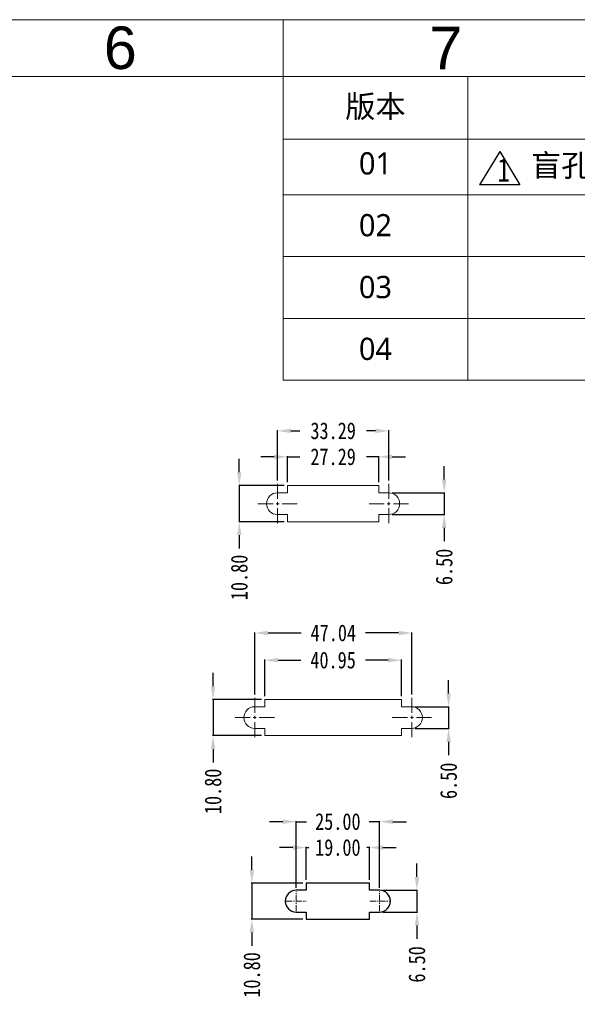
# Model space of a CAD drawing. Header units: inches. Extents: x 5771 to 6779, y 390 to 1103.
# Tile 12 of 17: x 6294 to 6461, y 809 to 1103. Entities that reach past the tile are written whole.
import ezdxf

# ---------------------------------------------------------------- set-up
doc = ezdxf.new("R2010")
doc.units = ezdxf.units.IN
doc.header["$LTSCALE"] = 1.21
doc.header["$MEASUREMENT"] = 0
doc.header["$PDMODE"] = 3
doc.header["$PDSIZE"] = 0.3125
doc.linetypes.add('CENTER', pattern=[0.6, 0.375, -0.075, 0.075, -0.075])
doc.layers.get('0').update_dxf_attribs({"linetype": 'CONTINUOUS'})
doc.layers.get('Defpoints').update_dxf_attribs({"linetype": 'CONTINUOUS'})
doc.styles.get("Standard").update_dxf_attribs({"font": 'txt', "width": 0.8})
doc.styles.add('微软雅黑', font='txt')
doc.dimstyles.get("Standard").update_dxf_attribs({"dimtxt": 7, "dimasz": 5.5, "dimexe": 0.18, "dimexo": 1, "dimgap": 2, "dimtad": 0, "dimzin": 1, "dimdsep": 46, "dimtxsty": 'Standard', "dimcen": 0.09, "dimadec": 0, "dimazin": 0, "dimtp": 0.01, "dimtm": 0.01, "dimtfac": 1, "dimtmove": 0, "dimatfit": 3, "dimfxl": 1, "dimtfillclr": 256, "dimtolj": 1, "dimtzin": 4, "dimarcsym": 0})

# ---------------------------------------------------------------- blocks, each defined once
blk = doc.blocks.new('*D28')
at = {"color": 0, "lineweight": -2, "ltscale": 5, "transparency": 16777216}
for p, q in [((6364.19, 901.67), (6364.19, 920.22)), ((6368.19, 920.04), (6378.04, 920.04)), ((6407.23, 920.04), (6397.38, 920.04)), ((6411.23, 901.67), (6411.23, 920.22))]:
    blk.add_line(p, q, dxfattribs=at)
at = {"color": 0, "ltscale": 5, "transparency": 16777216}
for points in [[(6368.19, 920.7), (6368.19, 919.37), (6364.19, 920.04)], [(6407.23, 919.37), (6407.23, 920.7), (6411.23, 920.04)]]:
    blk.add_solid(points, dxfattribs=at)
at = {"layer": 'Defpoints', "color": 0, "transparency": 16777216}
for p in [(6411.23, 920.04), (6364.19, 900.67), (6411.23, 900.67)]:
    blk.add_point(p, dxfattribs=at)
at = {"color": 0, "lineweight": 5, "ltscale": 5, "transparency": 16777216, "insert": (6387.71, 920.04), "char_height": 5, "attachment_point": 5}
blk.add_mtext('\\A1;47.04', dxfattribs=at)
blk = doc.blocks.new('*D29')
at = {"color": 0, "lineweight": -2, "ltscale": 5, "transparency": 16777216}
for p, q in [((6367.17, 901.13), (6367.17, 912.09)), ((6371.17, 911.91), (6377.98, 911.91)), ((6404.12, 911.91), (6397.31, 911.91)), ((6408.12, 901.13), (6408.12, 912.09))]:
    blk.add_line(p, q, dxfattribs=at)
at = {"color": 0, "ltscale": 5, "transparency": 16777216}
for points in [[(6371.17, 912.58), (6371.17, 911.25), (6367.17, 911.91)], [(6404.12, 911.25), (6404.12, 912.58), (6408.12, 911.91)]]:
    blk.add_solid(points, dxfattribs=at)
at = {"layer": 'Defpoints', "color": 0, "transparency": 16777216}
for p in [(6408.12, 911.91), (6367.17, 900.13), (6408.12, 900.13)]:
    blk.add_point(p, dxfattribs=at)
at = {"color": 0, "lineweight": 5, "ltscale": 5, "transparency": 16777216, "insert": (6387.65, 911.91), "char_height": 5, "attachment_point": 5}
blk.add_mtext('\\A1;40.95', dxfattribs=at)
blk = doc.blocks.new('*D30')
at = {"color": 0, "lineweight": -2, "ltscale": 5, "transparency": 16777216}
for p, q in [((6351.71, 904.13), (6351.71, 908.13)), ((6366.17, 900.13), (6351.53, 900.13)), ((6351.71, 900.13), (6351.71, 889.33)), ((6366.17, 889.33), (6351.53, 889.33)), ((6351.71, 885.33), (6351.71, 881.33))]:
    blk.add_line(p, q, dxfattribs=at)
at = {"color": 0, "ltscale": 5, "transparency": 16777216}
for points in [[(6351.05, 904.13), (6352.38, 904.13), (6351.71, 900.13)], [(6352.38, 885.33), (6351.05, 885.33), (6351.71, 889.33)]]:
    blk.add_solid(points, dxfattribs=at)
at = {"layer": 'Defpoints', "color": 0, "transparency": 16777216}
for p in [(6367.17, 900.13), (6351.71, 889.33), (6367.17, 889.33)]:
    blk.add_point(p, dxfattribs=at)
at = {"color": 0, "lineweight": 5, "ltscale": 5, "transparency": 16777216, "insert": (6351.71, 872.67), "char_height": 5, "attachment_point": 5, "rotation": 90}
blk.add_mtext('\\A1;10.80', dxfattribs=at)
blk = doc.blocks.new('*D31')
at = {"color": 0, "lineweight": -2, "ltscale": 5, "transparency": 16777216}
for p, q in [((6422.22, 901.98), (6422.22, 905.98)), ((6412.12, 897.98), (6422.4, 897.98)), ((6422.22, 897.98), (6422.22, 891.48)), ((6412.12, 891.48), (6422.4, 891.48)), ((6422.22, 887.48), (6422.22, 883.48))]:
    blk.add_line(p, q, dxfattribs=at)
at = {"color": 0, "ltscale": 5, "transparency": 16777216}
for points in [[(6421.56, 901.98), (6422.89, 901.98), (6422.22, 897.98)], [(6422.89, 887.48), (6421.56, 887.48), (6422.22, 891.48)]]:
    blk.add_solid(points, dxfattribs=at)
at = {"layer": 'Defpoints', "color": 0, "transparency": 16777216}
for p in [(6411.12, 897.98), (6411.12, 891.48), (6422.22, 891.48)]:
    blk.add_point(p, dxfattribs=at)
at = {"color": 0, "lineweight": 5, "ltscale": 5, "transparency": 16777216, "insert": (6422.22, 875.82), "char_height": 5, "attachment_point": 5, "rotation": 90}
blk.add_mtext('\\A1;6.50', dxfattribs=at)
blk = doc.blocks.new('*D32')
at = {"color": 0, "lineweight": -2, "ltscale": 5, "transparency": 16777216}
for p, q in [((6371.02, 965.66), (6371.02, 980.68)), ((6375.02, 980.5), (6377.66, 980.5)), ((6400.31, 980.5), (6397.66, 980.5)), ((6404.31, 965.66), (6404.31, 980.68))]:
    blk.add_line(p, q, dxfattribs=at)
at = {"color": 0, "ltscale": 5, "transparency": 16777216}
for points in [[(6375.02, 981.17), (6375.02, 979.84), (6371.02, 980.5)], [(6400.31, 979.84), (6400.31, 981.17), (6404.31, 980.5)]]:
    blk.add_solid(points, dxfattribs=at)
at = {"layer": 'Defpoints', "color": 0, "transparency": 16777216}
for p in [(6404.31, 980.5), (6371.02, 964.66), (6404.31, 964.66)]:
    blk.add_point(p, dxfattribs=at)
at = {"color": 0, "lineweight": 5, "ltscale": 5, "transparency": 16777216, "insert": (6387.66, 980.5), "char_height": 5, "attachment_point": 5}
blk.add_mtext('\\A1;33.29', dxfattribs=at)
blk = doc.blocks.new('*D33')
at = {"color": 0, "lineweight": -2, "ltscale": 5, "transparency": 16777216}
for p, q in [((6370, 972.73), (6366, 972.73)), ((6374, 965.12), (6374, 972.91)), ((6374, 972.73), (6377.65, 972.73)), ((6401.29, 972.73), (6397.65, 972.73)), ((6401.29, 965.12), (6401.29, 972.91)), ((6405.29, 972.73), (6409.29, 972.73))]:
    blk.add_line(p, q, dxfattribs=at)
at = {"color": 0, "ltscale": 5, "transparency": 16777216}
for points in [[(6370, 972.07), (6370, 973.4), (6374, 972.73)], [(6405.29, 973.4), (6405.29, 972.07), (6401.29, 972.73)]]:
    blk.add_solid(points, dxfattribs=at)
at = {"layer": 'Defpoints', "color": 0, "transparency": 16777216}
for p in [(6401.29, 972.73), (6374, 964.12), (6401.29, 964.12)]:
    blk.add_point(p, dxfattribs=at)
at = {"color": 0, "lineweight": 5, "ltscale": 5, "transparency": 16777216, "insert": (6387.65, 972.73), "char_height": 5, "attachment_point": 5}
blk.add_mtext('\\A1;27.29', dxfattribs=at)
blk = doc.blocks.new('*D34')
at = {"color": 0, "lineweight": -2, "ltscale": 5, "transparency": 16777216}
for p, q in [((6359.57, 968.12), (6359.57, 972.12)), ((6373, 964.12), (6359.39, 964.12)), ((6359.57, 964.12), (6359.57, 953.32)), ((6373, 953.32), (6359.39, 953.32)), ((6359.57, 949.32), (6359.57, 945.32))]:
    blk.add_line(p, q, dxfattribs=at)
at = {"color": 0, "ltscale": 5, "transparency": 16777216}
for points in [[(6358.9, 968.12), (6360.23, 968.12), (6359.57, 964.12)], [(6360.23, 949.32), (6358.9, 949.32), (6359.57, 953.32)]]:
    blk.add_solid(points, dxfattribs=at)
at = {"layer": 'Defpoints', "color": 0, "transparency": 16777216}
for p in [(6374, 964.12), (6359.57, 953.32), (6374, 953.32)]:
    blk.add_point(p, dxfattribs=at)
at = {"color": 0, "lineweight": 5, "ltscale": 5, "transparency": 16777216, "insert": (6359.57, 936.66), "char_height": 5, "attachment_point": 5, "rotation": 90}
blk.add_mtext('\\A1;10.80', dxfattribs=at)
blk = doc.blocks.new('*D35')
at = {"color": 0, "lineweight": -2, "ltscale": 5, "transparency": 16777216}
for p, q in [((6420.9, 965.97), (6420.9, 969.97)), ((6405.29, 961.97), (6421.08, 961.97)), ((6420.9, 961.97), (6420.9, 955.47)), ((6405.31, 955.47), (6421.08, 955.47)), ((6420.9, 951.47), (6420.9, 947.47))]:
    blk.add_line(p, q, dxfattribs=at)
at = {"color": 0, "ltscale": 5, "transparency": 16777216}
for points in [[(6420.24, 965.97), (6421.57, 965.97), (6420.9, 961.97)], [(6421.57, 951.47), (6420.24, 951.47), (6420.9, 955.47)]]:
    blk.add_solid(points, dxfattribs=at)
at = {"layer": 'Defpoints', "color": 0, "transparency": 16777216}
for p in [(6404.29, 961.97), (6404.31, 955.47), (6420.9, 955.47)]:
    blk.add_point(p, dxfattribs=at)
at = {"color": 0, "lineweight": 5, "ltscale": 5, "transparency": 16777216, "insert": (6420.9, 939.81), "char_height": 5, "attachment_point": 5, "rotation": 90}
blk.add_mtext('\\A1;6.50', dxfattribs=at)
blk = doc.blocks.new('*D69')
at = {"color": 0, "lineweight": -2, "ltscale": 5, "transparency": 16777216}
for p, q in [((6375.57, 855.85), (6371.57, 855.85)), ((6379.57, 846.23), (6379.57, 856.03)), ((6379.57, 855.85), (6380.4, 855.85)), ((6398.57, 855.85), (6397.73, 855.85)), ((6398.57, 846.23), (6398.57, 856.03)), ((6402.57, 855.85), (6406.57, 855.85))]:
    blk.add_line(p, q, dxfattribs=at)
at = {"color": 0, "ltscale": 5, "transparency": 16777216}
for points in [[(6375.57, 855.19), (6375.57, 856.52), (6379.57, 855.85)], [(6402.57, 856.52), (6402.57, 855.19), (6398.57, 855.85)]]:
    blk.add_solid(points, dxfattribs=at)
at = {"layer": 'Defpoints', "color": 0, "transparency": 16777216}
for p in [(6398.57, 855.85), (6379.57, 845.23), (6398.57, 845.23)]:
    blk.add_point(p, dxfattribs=at)
at = {"color": 0, "lineweight": 5, "ltscale": 5, "transparency": 16777216, "insert": (6389.07, 855.85), "char_height": 5, "attachment_point": 5}
blk.add_mtext('\\A1;19.00', dxfattribs=at)
blk = doc.blocks.new('*D70')
at = {"color": 0, "lineweight": -2, "ltscale": 5, "transparency": 16777216}
for p, q in [((6372.57, 863.6), (6368.57, 863.6)), ((6376.57, 843.8), (6376.57, 863.78)), ((6376.57, 863.6), (6379.73, 863.6)), ((6401.57, 863.6), (6398.4, 863.6)), ((6401.57, 843.8), (6401.57, 863.78)), ((6405.57, 863.6), (6409.57, 863.6))]:
    blk.add_line(p, q, dxfattribs=at)
at = {"color": 0, "ltscale": 5, "transparency": 16777216}
for points in [[(6372.57, 862.93), (6372.57, 864.27), (6376.57, 863.6)], [(6405.57, 864.27), (6405.57, 862.93), (6401.57, 863.6)]]:
    blk.add_solid(points, dxfattribs=at)
at = {"layer": 'Defpoints', "color": 0, "transparency": 16777216}
for p in [(6401.57, 863.6), (6376.57, 842.8), (6401.57, 842.8)]:
    blk.add_point(p, dxfattribs=at)
at = {"color": 0, "lineweight": 5, "ltscale": 5, "transparency": 16777216, "insert": (6389.07, 863.6), "char_height": 5, "attachment_point": 5}
blk.add_mtext('\\A1;25.00', dxfattribs=at)
blk = doc.blocks.new('*D71')
at = {"color": 0, "lineweight": -2, "ltscale": 5, "transparency": 16777216}
for p, q in [((6363.33, 849.23), (6363.33, 853.23)), ((6378.57, 845.23), (6363.15, 845.23)), ((6363.33, 845.23), (6363.33, 834.43)), ((6378.57, 834.43), (6363.15, 834.43)), ((6363.33, 830.43), (6363.33, 826.43))]:
    blk.add_line(p, q, dxfattribs=at)
at = {"color": 0, "ltscale": 5, "transparency": 16777216}
for points in [[(6362.66, 849.23), (6364, 849.23), (6363.33, 845.23)], [(6364, 830.43), (6362.66, 830.43), (6363.33, 834.43)]]:
    blk.add_solid(points, dxfattribs=at)
at = {"layer": 'Defpoints', "color": 0, "transparency": 16777216}
for p in [(6379.57, 845.23), (6363.33, 834.43), (6379.57, 834.43)]:
    blk.add_point(p, dxfattribs=at)
at = {"color": 0, "lineweight": 5, "ltscale": 5, "transparency": 16777216, "insert": (6363.33, 817.76), "char_height": 5, "attachment_point": 5, "rotation": 90}
blk.add_mtext('\\A1;10.80', dxfattribs=at)
blk = doc.blocks.new('*D72')
at = {"color": 0, "lineweight": -2, "ltscale": 5, "transparency": 16777216}
for p, q in [((6412.74, 847.08), (6412.74, 851.08)), ((6402.57, 843.08), (6412.92, 843.08)), ((6412.74, 843.08), (6412.74, 836.58)), ((6402.57, 836.58), (6412.92, 836.58)), ((6412.74, 832.58), (6412.74, 828.58))]:
    blk.add_line(p, q, dxfattribs=at)
at = {"color": 0, "ltscale": 5, "transparency": 16777216}
for points in [[(6412.08, 847.08), (6413.41, 847.08), (6412.74, 843.08)], [(6413.41, 832.58), (6412.08, 832.58), (6412.74, 836.58)]]:
    blk.add_solid(points, dxfattribs=at)
at = {"layer": 'Defpoints', "color": 0, "transparency": 16777216}
for p in [(6401.57, 843.08), (6401.57, 836.58), (6412.74, 836.58)]:
    blk.add_point(p, dxfattribs=at)
at = {"color": 0, "lineweight": 5, "ltscale": 5, "transparency": 16777216, "insert": (6412.74, 820.91), "char_height": 5, "attachment_point": 5, "rotation": 90}
blk.add_mtext('\\A1;6.50', dxfattribs=at)

msp = doc.modelspace()

# ---------------------------------------------------------------- linework, layer by layer
at = {"lineweight": 5}
for p, q in [((6372.66755, 1086.51012), (6372.66755, 995.62339)), ((6762.38245, 1086.51012), (6372.66755, 1086.51012))]:
    msp.add_line(p, q, dxfattribs=at)
at = {"ltscale": 5}
for p, q in [((6437.50743, 1064.05017), (6431.42344, 1054.05965)), ((6437.50743, 1064.05017), (6443.59142, 1054.05965)), ((6443.59142, 1054.05965), (6431.42344, 1054.05965))]:
    msp.add_line(p, q, dxfattribs=at)
at = {"color": 1, "linetype": 'CENTER', "lineweight": 5, "ltscale": 10}
for p, q in [((6371.01664, 964.66305), (6371.01664, 952.78305)), ((6404.30808, 964.66305), (6404.30808, 952.78305)), ((6376.92664, 958.72305), (6365.07664, 958.72305)), ((6410.21808, 958.72305), (6398.36808, 958.72305)), ((6364.18843, 900.67496), (6364.18843, 888.79496)), ((6411.22843, 900.67496), (6411.22843, 888.79496)), ((6370.09843, 894.73496), (6358.24843, 894.73496)), ((6417.13843, 894.73496), (6405.28843, 894.73496))]:
    msp.add_line(p, q, dxfattribs=at)
at = {"color": 7, "linetype": 'Continuous', "lineweight": 5}
for p, q in [((6401.29308, 964.12305), (6374.00164, 964.12305)), ((6374.00164, 964.12305), (6374.00164, 961.97305)), ((6401.29308, 961.97305), (6401.29308, 964.12305)), ((6374.00164, 961.97305), (6371.00164, 961.97305)), ((6404.29308, 961.97305), (6401.29308, 961.97305)), ((6371.00164, 955.47305), (6374.00164, 955.47305)), ((6374.00164, 955.47305), (6374.00164, 953.32305)), ((6401.29308, 955.47305), (6404.29308, 955.47305)), ((6401.29308, 953.32305), (6401.29308, 955.47305)), ((6374.00164, 953.32305), (6401.29308, 953.32305)), ((6367.17343, 900.13496), (6367.17343, 897.98496)), ((6408.12129, 900.13496), (6367.17343, 900.13496)), ((6408.12129, 897.98496), (6408.12129, 900.13496)), ((6367.17343, 897.98496), (6364.17343, 897.98496)), ((6411.12129, 897.98496), (6408.12129, 897.98496)), ((6364.17343, 891.48496), (6367.17343, 891.48496)), ((6367.17343, 891.48496), (6367.17343, 889.33496)), ((6408.12129, 889.33496), (6408.12129, 891.48496)), ((6408.12129, 891.48496), (6411.12129, 891.48496)), ((6367.17343, 889.33496), (6408.12129, 889.33496))]:
    msp.add_line(p, q, dxfattribs=at)
at = {"color": 7, "linetype": 'Continuous'}
for p, q in [((6379.56586, 843.07957), (6376.56586, 843.07957)), ((6379.56586, 845.22957), (6379.56586, 843.07957)), ((6398.56586, 845.22957), (6379.56586, 845.22957)), ((6398.56586, 843.07957), (6398.56586, 845.22957)), ((6401.56586, 843.07957), (6398.56586, 843.07957)), ((6376.56586, 836.57957), (6379.56586, 836.57957)), ((6379.56586, 836.57957), (6379.56586, 834.42957)), ((6398.56586, 834.42957), (6398.56586, 836.57957)), ((6398.56586, 836.57957), (6401.56586, 836.57957)), ((6379.56586, 834.42957), (6398.56586, 834.42957))]:
    msp.add_line(p, q, dxfattribs=at)
at = {"color": 1, "linetype": 'CENTER', "lineweight": 5, "ltscale": 4}
for p, q in [((6376.56586, 836.85957), (6376.56586, 842.79957)), ((6401.56586, 836.85957), (6401.56586, 842.79957)), ((6373.59586, 839.82957), (6379.53586, 839.82957)), ((6398.59586, 839.82957), (6404.53586, 839.82957))]:
    msp.add_line(p, q, dxfattribs=at)
at = {"lineweight": 5}
msp.add_lwpolyline([(5771.11542, 390.33972), (6779.36221, 390.33972), (6779.36221, 1103.48989), (5771.11542, 1103.48989)], close=True, dxfattribs=at)
at = {"lineweight": 5, "ltscale": 0.2}
for points in [[(6372.66755, 1086.51012), (6372.66755, 1103.48989)], [(6762.38245, 1086.51012), (5788.09519, 1086.51012)]]:
    msp.add_lwpolyline(points, dxfattribs=at)
at = {"lineweight": 5}
for points in [[(6427.98197, 995.62339), (6427.98197, 1086.51012)], [(6372.66755, 1067.78326), (6762.38245, 1067.78326)], [(6372.66755, 1051.10124), (6762.38245, 1051.10124)], [(6372.66755, 1032.60863), (6762.38245, 1032.60863)], [(6372.66755, 1014.11601), (6762.38245, 1014.11601)], [(6372.66755, 995.62339), (6762.38245, 995.62339)]]:
    msp.add_lwpolyline(points, dxfattribs=at)
at = {"color": 7, "linetype": 'Continuous', "lineweight": 5}
for centre, start, end in [((6371.00164, 958.72305), 90, 270), ((6404.29308, 958.72305), 270, 90), ((6364.17343, 894.73496), 90, 270), ((6411.12129, 894.73496), 270, 90)]:
    msp.add_arc(centre, 3.25, start, end, dxfattribs=at)
at = {"color": 7, "linetype": 'Continuous'}
for centre, start, end in [((6376.56586, 839.82957), 90, 270), ((6401.56586, 839.82957), 270, 90)]:
    msp.add_arc(centre, 3.25, start, end, dxfattribs=at)

# ---------------------------------------------------------------- texts
at = {"lineweight": 5, "ltscale": 0.2, "char_height": 12.719682, "width": 97.4287258, "attachment_point": 5, "style": '微软雅黑'}
for s, insert in [('{\\fArial|b0|i0|c0|p34;6}', (6323.95318, 1095.00001)), ('{\\fArial|b0|i0|c0|p34;7}', (6421.38191, 1095.00001))]:
    msp.add_mtext(s, dxfattribs=dict(at, insert=insert))
at = {"lineweight": 5, "attachment_point": 5, "style": '微软雅黑'}
for s, insert, char_height, width in [('版本', (6400.32476, 1077.14669), 6.642017, 55.3144284), ('01', (6400.32476, 1060.46468), 6.642017, 55.3144284), ('盲孔压铆螺母更改为M4*7', (6498.93618, 1059.50692), 6.6420172, 217.9146165), ('02', (6400.32476, 1041.97206), 6.642017, 55.3144284), ('03', (6400.32476, 1023.47944), 6.642017, 55.3144284), ('04', (6400.32476, 1004.98683), 6.642017, 55.3144284)]:
    msp.add_mtext(s, dxfattribs=dict(at, insert=insert, char_height=char_height, width=width))
at = {"ltscale": 5, "insert": (6436.7861, 1062.05283), "char_height": 7.01401, "width": 13.1797137, "attachment_point": 1}
msp.add_mtext('1', dxfattribs=at)

# ---------------------------------------------------------------- dimensions: what is measured, and where the dimension line sits
at = {"lineweight": 5, "ltscale": 5}
for base, p1, p2, picture, middle in [((6404.30808, 980.50488), (6371.01664, 964.66305), (6404.30808, 964.66305), '*D32', (6387.66236, 980.50488)), ((6401.29308, 972.73167), (6374.00164, 964.12305), (6401.29308, 964.12305), '*D33', (6387.64736, 972.73167)), ((6411.22843, 920.03507), (6364.18843, 900.67496), (6411.22843, 900.67496), '*D28', (6387.70843, 920.03507)), ((6408.12129, 911.91463), (6367.17343, 900.13496), (6408.12129, 900.13496), '*D29', (6387.64736, 911.91463)), ((6401.56586, 863.59956), (6376.56586, 842.79957), (6401.56586, 842.79957), '*D70', (6389.06586, 863.59956)), ((6398.56586, 855.85222), (6379.56586, 845.22957), (6398.56586, 845.22957), '*D69', (6389.06586, 855.85222))]:
    dim = msp.add_linear_dim(base=base, p1=p1, p2=p2, dimstyle='Standard', override={"dimtxt": 5, "dimasz": 4}, dxfattribs=at)
    dim.commit()
    dim.dimension.update_dxf_attribs({"geometry": picture, "text_midpoint": middle})
for base, p1, p2, picture, middle in [((6359.56799, 953.32305), (6374.00164, 964.12305), (6374.00164, 953.32305), '*D34', (6359.56799, 936.65638)), ((6351.71333, 889.33496), (6367.17343, 900.13496), (6367.17343, 889.33496), '*D30', (6351.71333, 872.6683))]:
    dim = msp.add_linear_dim(base=base, p1=p1, p2=p2, angle=90, dimstyle='Standard', override={"dimtxt": 5, "dimasz": 4}, dxfattribs=at)
    dim.commit()
    dim.dimension.update_dxf_attribs({"geometry": picture, "text_midpoint": middle, "dimtype": 160})
for base, p1, p2, picture, middle in [((6420.90168, 955.47308), (6404.29308, 961.97305), (6404.30808, 955.47308), '*D35', (6420.90168, 939.80641)), ((6422.2217, 891.48496), (6411.12129, 897.98496), (6411.12129, 891.48496), '*D31', (6422.2217, 875.8183)), ((6363.33163, 834.42957), (6379.56586, 845.22957), (6379.56586, 834.42957), '*D71', (6363.33163, 817.76291)), ((6412.74253, 836.57957), (6401.56586, 843.07957), (6401.56586, 836.57957), '*D72', (6412.74253, 820.91291))]:
    dim = msp.add_linear_dim(base=base, p1=p1, p2=p2, angle=90, dimstyle='Standard', override={"dimtxt": 5, "dimasz": 4}, dxfattribs=at)
    dim.commit()
    dim.dimension.update_dxf_attribs({"geometry": picture, "text_midpoint": middle})

doc.saveas('drawing.dxf')
